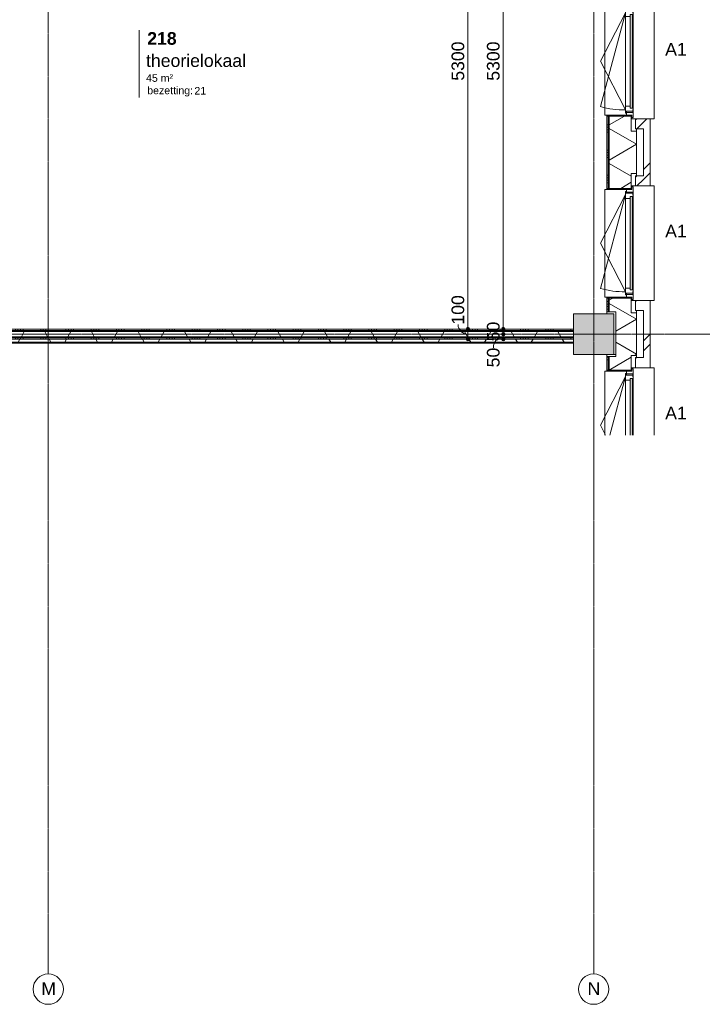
# Model space of a CAD drawing. Header units: millimetres. Extents: x 23523 to 72739, y 19604 to 59318.
# Tile 31 of 44: x 59145 to 65903, y 20368 to 30112. Entities that reach past the tile are written whole.
import ezdxf

# ---------------------------------------------------------------- set-up
doc = ezdxf.new("R2010")
doc.units = ezdxf.units.MM
doc.linetypes.add('Dash', pattern=[6.35, 3.175, -3.175])
doc.linetypes.add('stramien', pattern=[22.225, 12.7, -3.175, 3.175, -3.175])
doc.layers.add('00_Algemeen', color=7, linetype='Continuous', lineweight=9, true_color=0x00a600)
for name, color, linetype, lineweight in [('00_Algemeen-50', 7, 'Continuous', 9), ('05_Bouwplaatsvoorzieningen', 7, 'Continuous', 9), ('22_Metselwerk', 7, 'Continuous', 18), ('25_Metaalconstructiewerk', 7, 'Continuous', 9), ('30_Kozijnen-ramen-deuren', 7, 'Continuous', 9), ('42_Dekvloeren en vloersystemen', 7, 'Continuous', 9)]:
    doc.layers.add(name, color=color, linetype=linetype, lineweight=lineweight)
doc.styles.add('Arial', font='arial.ttf', dxfattribs={"height": 125})
doc.styles.add('Arial_3', font='arial.ttf', dxfattribs={"height": 1.5})
doc.styles.add('Arial_4', font='arial.ttf', dxfattribs={"height": 75})
doc.styles.add('Arial_B', font='arialbd.ttf', dxfattribs={"height": 125})
doc.dimstyles.new('00_AEE_maatvoering_2_5mm', dxfattribs={"dimscale": 304.8, "dimtxt": 127.532425, "dimasz": 0.459318, "dimexe": 0.246063, "dimexo": 0.0625, "dimgap": 0, "dimtad": 1, "dimdec": 0, "dimzin": 0, "dimdsep": 46, "dimtxsty": 'Arial', "dimblk1": 'DOTSMALL', "dimblk2": 'DOTSMALL', "dimsah": 1, "dimcen": 0.09, "dimdle": 0.246063, "dimazin": 0, "dimtfac": 1, "dimtdec": 4, "dimtix": 1, "dimtmove": 0, "dimatfit": 3, "dimfxl": 0.246063, "dimfxlon": 1, "dimtvp": 1, "dimtolj": 1, "dimtzin": 0, "dimarcsym": 2})
doc.dimstyles.new('00_AEE_maatvoering_2_5mm_1', dxfattribs={"dimscale": 304.8, "dimtxt": 127.532425, "dimasz": 0.459318, "dimexe": 0.246063, "dimexo": 0.0625, "dimgap": 0, "dimtad": 1, "dimdec": 0, "dimzin": 0, "dimdsep": 46, "dimtxsty": 'Arial', "dimblk1": 'DOTSMALL', "dimblk2": 'DOTSMALL', "dimsah": 1, "dimcen": 0.09, "dimdle": 0.246063, "dimazin": 0, "dimtfac": 1, "dimtdec": 4, "dimtix": 1, "dimtmove": 1, "dimatfit": 3, "dimfxl": 0.246063, "dimfxlon": 1, "dimtvp": 1, "dimtolj": 1, "dimtzin": 0, "dimarcsym": 2})
pattern_1 = [(270, (60427.54, 27050), (250, 9e-13), []), (270, (60402.54, 27050), (250, 9e-13), []), (270, (60377.54, 27050), (250, 9e-13), []), (270, (60352.54, 27050), (250, 9e-13), [])]
pattern_2 = [(60, (-5372.46, 0), (-346.4102, 200), []), (120, (-5372.46, 0), (-346.4102, -200), [])]
pattern_3 = [(45, (-5172.46, -2e-13), (-282.8427, 282.8427), []), (45, (-5072.46, -3e-13), (-282.8427, 282.8427), [])]

# ---------------------------------------------------------------- blocks, each defined once
blk = doc.blocks.new('Direct Shape - 2410-10368 v1 - IFC-model constructie _zonder onderbouw_ _MM21228_-1202395-02 tweede verdieping - B')
at = {"layer": '25_Metaalconstructiewerk'}
blk.add_hatch(color=256, dxfattribs=at).paths.add_polyline_path([(200, -200), (200, 200), (-200, 200), (-200, -200)])
for p, q in [((200, 200), (-200, 200)), ((-200, 200), (-200, -200)), ((200, -200), (200, 200)), ((-200, -200), (200, -200))]:
    blk.add_line(p, q, dxfattribs=at)
blk = doc.blocks.new('Direct Shape - NLRS_28_SC_TLB_kolom vierkant prefab_gen_AT_kolom vierkant_gen_lxb 400x400_800316-1202494-02 tweede verdieping - B')
blk.add_blockref('Direct Shape - 2410-10368 v1 - IFC-model constructie _zonder onderbouw_ _MM21228_-1202395-02 tweede verdieping - B', (0, 0))
blk = doc.blocks.new('2410-10368 v1 - IFC-model constructie _zonder onderbouw_ _MM21228__ifc-1-02 tweede verdieping - B')
at = {"layer": '25_Metaalconstructiewerk', "lineweight": 9}
blk.add_blockref('Direct Shape - NLRS_28_SC_TLB_kolom vierkant prefab_gen_AT_kolom vierkant_gen_lxb 400x400_800316-1202494-02 tweede verdieping - B', (70200, 27000), dxfattribs=at)
blk = doc.blocks.new('31_AEE_kozijnen_KA1_CS77 - AEE_CS 77_Raam merk A1-6832846-02 tweede verdieping - B')
at = {"layer": '30_Kozijnen-ramen-deuren', "true_color": 0xcccccc}
blk.add_hatch(color=254, dxfattribs=at).paths.add_polyline_path([(100.3, -231.3), (100.3, -207.3), (-462.5, -207.3), (-462.5, -231.3), (-419.4, -231.3)])
at = {"layer": '30_Kozijnen-ramen-deuren'}
for p, q in [((-481.5, -199.5), (-557.5, -199.5)), ((-557.5, -199.5), (-557.5, -212.3)), ((-557.5, -212.3), (-532.5, -212.3)), ((-532.5, -212.3), (-532.5, -267.5)), ((-532.5, -267.5), (-506.5, -267.5)), ((-494.5, -272.5), (-511.5, -272.5)), ((-511.5, -272.5), (-511.5, -276.5)), ((-511.5, -276.5), (-443.5, -276.5)), ((-506.5, -203.3), (-481.5, -203.3)), ((-506.5, -267.5), (-506.5, -203.3)), ((-494.5, -267.5), (-506.5, -267.5)), ((-494.5, -203.8), (-494.5, -272.5)), ((-476.5, -203.8), (-494.5, -203.8)), ((-481.5, -199.5), (-476.5, -199.5)), ((-481.5, -203.3), (-481.5, -199.5)), ((-476.5, -203.3), (-481.5, -203.3)), ((-481.5, -276.5), (0, -525.7)), ((-481.5, -276.5), (100.3, -432.4)), ((-443.5, -199.5), (-476.5, -199.5)), ((-476.5, -199.5), (-476.5, -203.8)), ((-462.5, -231.3), (-462.5, -207.3)), ((-462.5, -231.3), (-462.5, -207.3)), ((-462.5, -207.3), (100.3, -207.3)), ((100.3, -231.3), (-462.5, -231.3)), ((100.3, -199.5), (-443.5, -199.5)), ((-443.5, -207.3), (-443.5, -199.5)), ((-443.5, -276.5), (-443.5, -231.3)), ((100.3, -276.5), (-443.5, -276.5)), ((0, -525.7), (100.3, -473.8))]:
    blk.add_line(p, q, dxfattribs=at)
blk = doc.blocks.new('31_AEE_DAI_Dagkant_Interieur - Zonder Onderkant-6901562-02 tweede verdieping - B')
at = {"layer": '05_Bouwplaatsvoorzieningen'}
h = blk.add_hatch(dxfattribs=at)
h.set_pattern_fill('FP_82', color=256, style=0, pattern_type=2)
h.set_pattern_definition([(180, (26100, -70691.5), (3e-14, -250), []), (180, (26100, -70666.5), (3e-14, -250), []), (180, (26100, -70641.5), (3e-14, -250), []), (180, (26100, -70616.5), (3e-14, -250), [])])
h.paths.add_polyline_path([(-533, -267.5), (-542.5, -267.5), (-542.5, -461.5), (-533, -461.5), (-533, -338.9)])
for p, q in [((-533, -267.5), (-542.5, -267.5)), ((-533, -461.5), (-533, -267.5)), ((-542.5, -461.5), (-533, -461.5))]:
    blk.add_line(p, q, dxfattribs=at)
blk = doc.blocks.new('42_AEE_VE_vensterbank - Standaard-6843292-02 tweede verdieping - B')
at = {"layer": '05_Bouwplaatsvoorzieningen'}
for q in [(-532.5, -267.5), (100.3, -482.5)]:
    blk.add_line((-532.5, -482.5), q, dxfattribs=at)
blk = doc.blocks.new('31_AEE_kozijnen_KA1_CS77 - AEE_CS 77_Raam merk A1-V21-02 tweede verdieping - B')
at = {"layer": '30_Kozijnen-ramen-deuren', "true_color": 0xcccccc}
blk.add_hatch(color=254, dxfattribs=at).paths.add_polyline_path([(462.5, -207.3), (-462.5, -207.3), (-462.5, -231.3), (462.5, -231.3)])
at = {"layer": '30_Kozijnen-ramen-deuren'}
for p, q in [((-481.5, -199.5), (-557.5, -199.5)), ((-557.5, -199.5), (-557.5, -212.3)), ((-557.5, -212.3), (-532.5, -212.3)), ((-532.5, -212.3), (-532.5, -267.5)), ((-532.5, -267.5), (-506.5, -267.5)), ((-494.5, -272.5), (-511.5, -272.5)), ((-511.5, -272.5), (-511.5, -276.5)), ((-511.5, -276.5), (-443.5, -276.5)), ((-506.5, -203.3), (-481.5, -203.3)), ((-506.5, -267.5), (-506.5, -203.3)), ((-494.5, -267.5), (-506.5, -267.5)), ((-494.5, -203.8), (-494.5, -272.5)), ((-476.5, -203.8), (-494.5, -203.8)), ((-481.5, -199.5), (-476.5, -199.5)), ((-481.5, -203.3), (-481.5, -199.5)), ((-476.5, -203.3), (-481.5, -203.3)), ((-481.5, -276.5), (0, -525.7)), ((-481.5, -276.5), (448.7, -525.7)), ((-443.5, -199.5), (-476.5, -199.5)), ((-476.5, -199.5), (-476.5, -203.8)), ((-462.5, -231.3), (-462.5, -207.3)), ((-462.5, -231.3), (-462.5, -207.3)), ((-462.5, -207.3), (462.5, -207.3)), ((462.5, -231.3), (-462.5, -231.3)), ((443.5, -199.5), (-443.5, -199.5)), ((-443.5, -207.3), (-443.5, -199.5)), ((-443.5, -276.5), (-443.5, -231.3)), ((443.5, -276.5), (-443.5, -276.5)), ((0, -525.7), (481.5, -276.5)), ((443.5, -199.5), (443.5, -207.3)), ((476.5, -199.5), (443.5, -199.5)), ((443.5, -231.3), (443.5, -276.5)), ((443.5, -276.5), (511.5, -276.5)), ((462.5, -207.3), (462.5, -231.3)), ((462.5, -231.3), (462.5, -207.3)), ((476.5, -199.5), (481.5, -199.5)), ((476.5, -203.8), (476.5, -199.5)), ((481.5, -203.3), (476.5, -203.3)), ((494.5, -203.8), (476.5, -203.8)), ((481.5, -199.5), (481.5, -203.3)), ((557.5, -199.5), (481.5, -199.5)), ((481.5, -203.3), (506.5, -203.3)), ((494.5, -272.5), (494.5, -203.8)), ((506.5, -267.5), (494.5, -267.5)), ((511.5, -272.5), (494.5, -272.5)), ((506.5, -203.3), (506.5, -267.5)), ((506.5, -267.5), (532.5, -267.5)), ((511.5, -276.5), (511.5, -272.5)), ((532.5, -267.5), (532.5, -212.3)), ((532.5, -212.3), (557.5, -212.3)), ((557.5, -212.3), (557.5, -199.5))]:
    blk.add_line(p, q, dxfattribs=at)
blk.add_arc((-481.5, -276.5), 963, 345, 360, dxfattribs=at)
blk = doc.blocks.new('31_AEE_DAI_Dagkant_Interieur - Zonder Onderkant-V23-02 tweede verdieping - B')
at = {"layer": '05_Bouwplaatsvoorzieningen'}
h = blk.add_hatch(dxfattribs=at)
h.set_pattern_fill('FP_84', color=256, style=0, pattern_type=2)
h.set_pattern_definition([(180, (29700, -70691.5), (3e-14, -250), []), (180, (29700, -70666.5), (3e-14, -250), []), (180, (29700, -70641.5), (3e-14, -250), []), (180, (29700, -70616.5), (3e-14, -250), [])])
h.paths.add_polyline_path([(542.5, -267.5), (533, -267.5), (533, -461.5), (542.5, -461.5), (542.5, -338.9)])
h.paths.add_polyline_path([(-533, -267.5), (-542.5, -267.5), (-542.5, -461.5), (-533, -461.5), (-533, -437)])
for p, q in [((-533, -267.5), (-542.5, -267.5)), ((-533, -461.5), (-533, -267.5)), ((533, -267.5), (533, -461.5)), ((542.5, -267.5), (533, -267.5)), ((-542.5, -461.5), (-533, -461.5)), ((533, -461.5), (542.5, -461.5))]:
    blk.add_line(p, q, dxfattribs=at)
blk = doc.blocks.new('31_AEE_DAI_Dagkant_Interieur - Zonder Onderkant-V24-02 tweede verdieping - B')
at = {"layer": '05_Bouwplaatsvoorzieningen'}
h = blk.add_hatch(dxfattribs=at)
h.set_pattern_fill('FP_85', color=256, style=0, pattern_type=2)
h.set_pattern_definition([(180, (27900, -70691.5), (3e-14, -250), []), (180, (27900, -70666.5), (3e-14, -250), []), (180, (27900, -70641.5), (3e-14, -250), []), (180, (27900, -70616.5), (3e-14, -250), [])])
h.paths.add_polyline_path([(542.5, -267.5), (533, -267.5), (533, -461.5), (542.5, -461.5), (542.5, -338.9)])
h.paths.add_polyline_path([(-533, -267.5), (-542.5, -267.5), (-542.5, -461.5), (-533, -461.5), (-533, -338.9)])
for p, q in [((-533, -267.5), (-542.5, -267.5)), ((-533, -461.5), (-533, -267.5)), ((533, -267.5), (533, -461.5)), ((542.5, -267.5), (533, -267.5)), ((-542.5, -461.5), (-533, -461.5)), ((533, -461.5), (542.5, -461.5))]:
    blk.add_line(p, q, dxfattribs=at)
blk = doc.blocks.new('42_AEE_VE_vensterbank - Standaard-V25-02 tweede verdieping - B')
at = {"layer": '05_Bouwplaatsvoorzieningen'}
for p, q in [((-532.5, -482.5), (-532.5, -267.5)), ((532.5, -267.5), (532.5, -482.5)), ((-532.5, -482.5), (532.5, -482.5))]:
    blk.add_line(p, q, dxfattribs=at)
blk = doc.blocks.new('21_AEE_WA_lekdorpel - 21_AEE_WA_lekdorpel-V63-02 tweede verdieping - B')
at = {"layer": '05_Bouwplaatsvoorzieningen'}
for p, q in [((-567.5, -34), (-567.5, 8)), ((-567.5, 8), (100.3, 8)), ((-567.5, -213), (-567.5, -176)), ((-567.5, -215), (-567.5, -213)), ((-532.5, -213), (-567.5, -213)), ((-532.5, -215), (-567.5, -215))]:
    blk.add_line(p, q, dxfattribs=at)
blk = doc.blocks.new('21_AEE_WA_lekdorpel - 21_AEE_WA_lekdorpel-V64-02 tweede verdieping - B')
at = {"layer": '05_Bouwplaatsvoorzieningen'}
for p, q in [((-567.5, -34), (-567.5, 8)), ((-567.5, 8), (567.5, 8)), ((567.5, 8), (567.5, -34)), ((-567.5, -213), (-567.5, -176)), ((567.5, -176), (567.5, -213)), ((-567.5, -215), (-567.5, -213)), ((-532.5, -213), (-567.5, -213)), ((-532.5, -215), (-567.5, -215)), ((567.5, -213), (532.5, -213)), ((567.5, -215), (532.5, -215)), ((567.5, -213), (567.5, -215))]:
    blk.add_line(p, q, dxfattribs=at)
blk = doc.blocks.new('21_AEE_WA_lekdorpel - 21_AEE_WA_lekdorpel-V65-02 tweede verdieping - B')
at = {"layer": '05_Bouwplaatsvoorzieningen'}
for p, q in [((-567.5, -34), (-567.5, 8)), ((-567.5, 8), (567.5, 8)), ((567.5, 8), (567.5, -34)), ((-567.5, -213), (-567.5, -176)), ((567.5, -176), (567.5, -213)), ((-567.5, -215), (-567.5, -213)), ((-532.5, -213), (-567.5, -213)), ((-532.5, -215), (-567.5, -215)), ((567.5, -213), (532.5, -213)), ((567.5, -215), (532.5, -215)), ((567.5, -213), (567.5, -215))]:
    blk.add_line(p, q, dxfattribs=at)
blk = doc.blocks.new('Grid - 3 mm-485849-02 tweede verdieping - B')
at = {"layer": '00_Algemeen', "color": 7}
blk.add_circle((0, 0), 3, dxfattribs=at)
blk = doc.blocks.new('00_AEE_tag_ruimte_groot_2192_zonder PVE - Naam nummer oppervlak bezettingsgraad-5019603-02 tweede verdieping - B')
at = {"layer": '00_Algemeen', "color": 7}
for p, q in [((-8.06, 7.73), (-8.06, 3.23)), ((-8.06, 3.23), (-8.06, 0.65)), ((-8.06, 0.65), (-8.06, -2.44)), ((-8.06, -2.44), (-8.06, -5.54))]:
    blk.add_line(p, q, dxfattribs=at)
at = {"layer": '00_Algemeen', "color": 8, "true_color": 0x808080, "insert": (-6.49, -3.42), "char_height": 1.5, "width": 10.8228, "attachment_point": 1, "style": 'Arial_3'}
blk.add_mtext('bezetting:', dxfattribs=at)
blk = doc.blocks.new('DIMBLOCK37-02 tweede verdieping - B')
at = {"layer": '00_Algemeen-50', "transparency": 16777216}
h = blk.add_hatch(color=256, dxfattribs=at)
edge = h.paths.add_edge_path()
edge.add_arc((63582.6, 32350), 17.5, 0, 360)
h = blk.add_hatch(color=256, dxfattribs=at)
edge = h.paths.add_edge_path()
edge.add_arc((63582.6, 27050), 17.5, 0, 360)
for p, q in [((63582.6, 32350), (63507.6, 32350)), ((63582.6, 32350), (63582.6, 27050)), ((63582.6, 32350), (63657.6, 32350)), ((63582.6, 27050), (63507.6, 27050)), ((63582.6, 27050), (63657.6, 27050))]:
    blk.add_line(p, q, dxfattribs=at)
for centre in [(63582.6, 32350), (63582.6, 27050)]:
    blk.add_circle(centre, 17.5, dxfattribs=at)
at = {"layer": '00_Algemeen-50', "color": 0, "transparency": 16777216, "insert": (63420.3, 29507.7), "char_height": 125, "width": 461.471, "attachment_point": 1, "rotation": 90, "line_spacing_factor": 0.941778, "style": 'Arial'}
blk.add_mtext('5300', dxfattribs=at)
blk = doc.blocks.new('_DotSmall')
at = {"color": 0, "linetype": 'ByBlock', "const_width": 0.5}
blk.add_lwpolyline([(-0.0625, 0, 1), (0.0625, 0, 1)], format="xyb", close=True, dxfattribs=at)
blk = doc.blocks.new('DIMBLOCK38-02 tweede verdieping - B')
at = {"layer": '00_Algemeen-50', "transparency": 16777216}
h = blk.add_hatch(color=256, dxfattribs=at)
edge = h.paths.add_edge_path()
edge.add_arc((63582.6, 27050), 17.5, 0, 360)
h = blk.add_hatch(color=256, dxfattribs=at)
edge = h.paths.add_edge_path()
edge.add_arc((63582.6, 26950), 17.5, 0, 360)
for p, q in [((63582.6, 27050), (63507.6, 27050)), ((63582.6, 27050), (63582.6, 26950)), ((63582.6, 27050), (63657.6, 27050)), ((63582.6, 26950), (63507.6, 26950)), ((63582.6, 26950), (63657.6, 26950))]:
    blk.add_line(p, q, dxfattribs=at)
for centre in [(63582.6, 27050), (63582.6, 26950)]:
    blk.add_circle(centre, 17.5, dxfattribs=at)
blk.add_ellipse((63582.6, 27094.3), major_axis=(98.1, 0), ratio=0.961022, start_param=3.141593, end_param=4.712389, dxfattribs=at)
at = {"layer": '00_Algemeen-50', "color": 0, "transparency": 16777216, "insert": (63420.3, 27094.3), "char_height": 125, "width": 346.103, "attachment_point": 1, "rotation": 90, "line_spacing_factor": 0.941778, "style": 'Arial'}
blk.add_mtext('100', dxfattribs=at)
blk = doc.blocks.new('DIMBLOCK140-02 tweede verdieping - B')
at = {"layer": '00_Algemeen-50', "transparency": 16777216}
h = blk.add_hatch(color=256, dxfattribs=at)
edge = h.paths.add_edge_path()
edge.add_arc((63932.6, 27000), 17.5, 0, 360)
h = blk.add_hatch(color=256, dxfattribs=at)
edge = h.paths.add_edge_path()
edge.add_arc((63932.6, 26950), 17.5, 0, 360)
for p, q in [((63932.6, 27000), (63857.6, 27000)), ((63932.6, 26950), (63932.6, 27000)), ((63932.6, 27000), (64007.6, 27000)), ((63932.6, 26950), (63857.6, 26950)), ((63932.6, 26950), (64007.6, 26950))]:
    blk.add_line(p, q, dxfattribs=at)
for centre in [(63932.6, 27000), (63932.6, 26950)]:
    blk.add_circle(centre, 17.5, dxfattribs=at)
blk.add_ellipse((63932.6, 26863.8), major_axis=(0, 111.2), ratio=0.882022, start_param=0, end_param=1.570796, dxfattribs=at)
at = {"layer": '00_Algemeen-50', "color": 0, "transparency": 16777216, "insert": (63770.3, 26671.5), "char_height": 125, "width": 230.736, "attachment_point": 1, "rotation": 90, "line_spacing_factor": 0.941778, "style": 'Arial'}
blk.add_mtext('50', dxfattribs=at)
blk = doc.blocks.new('DIMBLOCK141-02 tweede verdieping - B')
at = {"layer": '00_Algemeen-50', "transparency": 16777216}
h = blk.add_hatch(color=256, dxfattribs=at)
edge = h.paths.add_edge_path()
edge.add_arc((63932.6, 27050), 17.5, 0, 360)
h = blk.add_hatch(color=256, dxfattribs=at)
edge = h.paths.add_edge_path()
edge.add_arc((63932.6, 27000), 17.5, 0, 360)
for p, q in [((63932.6, 27050), (63857.6, 27050)), ((63932.6, 27000), (63857.6, 27000)), ((63932.6, 27000), (63932.6, 27050)), ((63932.6, 27050), (64007.6, 27050)), ((63932.6, 27000), (64007.6, 27000))]:
    blk.add_line(p, q, dxfattribs=at)
for centre in [(63932.6, 27050), (63932.6, 27000)]:
    blk.add_circle(centre, 17.5, dxfattribs=at)
at = {"layer": '00_Algemeen-50', "color": 0, "transparency": 16777216, "insert": (63770.3, 26928.9), "char_height": 125, "width": 230.736, "attachment_point": 1, "rotation": 90, "line_spacing_factor": 0.941778, "style": 'Arial'}
blk.add_mtext('50', dxfattribs=at)
blk = doc.blocks.new('DIMBLOCK142-02 tweede verdieping - B')
at = {"layer": '00_Algemeen-50', "transparency": 16777216}
h = blk.add_hatch(color=256, dxfattribs=at)
edge = h.paths.add_edge_path()
edge.add_arc((63932.6, 32350), 17.5, 0, 360)
h = blk.add_hatch(color=256, dxfattribs=at)
edge = h.paths.add_edge_path()
edge.add_arc((63932.6, 27050), 17.5, 0, 360)
for p, q in [((63932.6, 32350), (63857.6, 32350)), ((63932.6, 27050), (63932.6, 32350)), ((63932.6, 32350), (64007.6, 32350)), ((63932.6, 27050), (63857.6, 27050)), ((63932.6, 27050), (64007.6, 27050))]:
    blk.add_line(p, q, dxfattribs=at)
for centre in [(63932.6, 32350), (63932.6, 27050)]:
    blk.add_circle(centre, 17.5, dxfattribs=at)
at = {"layer": '00_Algemeen-50', "color": 0, "transparency": 16777216, "insert": (63770.3, 29507.7), "char_height": 125, "width": 461.471, "attachment_point": 1, "rotation": 90, "line_spacing_factor": 0.941778, "style": 'Arial'}
blk.add_mtext('5300', dxfattribs=at)

msp = doc.modelspace()

# ---------------------------------------------------------------- hatches: boundary and pattern name
at = {"layer": '22_Metselwerk', "lineweight": 9}
h = msp.add_hatch(dxfattribs=at)
h.set_pattern_fill('FP_77', color=256, angle=45, style=0, pattern_type=2)
h.set_pattern_definition(pattern_3)
h.paths.add_polyline_path([(65385, 26667.5), (65385, 27332.5), (65319, 27332.5), (65319, 26667.5)])
h.paths.add_polyline_path([(65385, 28467.5), (65385, 29132.5), (65319, 29132.5), (65319, 28467.5)])
h.paths.add_polyline_path([(65385, 30267.5), (65385, 30932.5), (65319, 30932.5), (65319, 30267.5)])
h.paths.add_polyline_path([(65385, 32067.5), (65385, 32732.5), (65319, 32732.5), (65319, 32067.5)])
h.paths.add_polyline_path([(65385, 33867.5), (65385, 34532.5), (65319, 34532.5), (65319, 33867.5)])
h.paths.add_polyline_path([(65385, 35667.5), (65385, 36332.5), (65319, 36332.5), (65319, 35667.5)])
h.paths.add_polyline_path([(65385, 37467.5), (65385, 38132.5), (65319, 38132.5), (65319, 37467.5)])
h.paths.add_polyline_path([(65385, 39267.5), (65385, 39932.5), (65319, 39932.5), (65319, 39267.5)])
h.paths.add_polyline_path([(65385, 41067.5), (65385, 41732.5), (65319, 41732.5), (65319, 41067.5)])
h.paths.add_polyline_path([(65385, 42867.5), (65385, 43532.5), (65319, 43532.5), (65319, 42867.5)])
h.paths.add_polyline_path([(65385, 44667.5), (65385, 45332.5), (65319, 45332.5), (65319, 44667.5)])
h.paths.add_polyline_path([(65385, 46467.5), (65385, 47139), (65319, 47139), (65319, 46467.5)])
h.paths.add_polyline_path([(65385, 48274), (65385, 49157), (65319, 49157), (65319, 48274)])
h = msp.add_hatch(dxfattribs=at)
h.set_pattern_fill('FP_75', color=256, angle=60, style=0, pattern_type=2)
h.set_pattern_definition([(150, (65252.04, 27147.25), (-150, -259.8076), []), (210, (65252.04, 27147.25), (150, -259.8076), [])])
h.paths.add_polyline_path([(65200, 26642.5), (65200, 26790), (65252, 26790), (65252, 27210), (65200, 27210), (65200, 27357.5), (64982, 27357.5), (64982, 27220), (65047.5, 27220), (65047.5, 26780), (64982, 26780), (64982, 26642.5), (65080.2, 26642.5)])
h.paths.add_polyline_path([(65200, 28442.5), (65200, 28590), (65252, 28590), (65252, 29010), (65200, 29010), (65200, 29157.5), (64982, 29157.5), (64982, 28442.5), (65080.2, 28442.5)])
h.paths.add_polyline_path([(65200, 30242.5), (65200, 30390), (65252, 30390), (65252, 30810), (65200, 30810), (65200, 30957.5), (64982, 30957.5), (64982, 30242.5)])
h.paths.add_polyline_path([(65200, 32042.5), (65200, 32190), (65252, 32190), (65252, 32610), (65200, 32610), (65200, 32757.5), (64982, 32757.5), (64982, 32620), (65047.5, 32620), (65047.5, 32180), (64982, 32180), (64982, 32042.5), (65080.2, 32042.5)])
h.paths.add_polyline_path([(65200, 33842.5), (65200, 33990), (65252, 33990), (65252, 34410), (65200, 34410), (65200, 34557.5), (64982, 34557.5), (64982, 33842.5)])
h.paths.add_polyline_path([(65200, 35642.5), (65200, 35790), (65252, 35790), (65252, 36210), (65200, 36210), (65200, 36357.5), (64982, 36357.5), (64982, 35642.5), (65080.2, 35642.5)])
h.paths.add_polyline_path([(65200, 37442.5), (65200, 37590), (65252, 37590), (65252, 38010), (65200, 38010), (65200, 38157.5), (64982, 38157.5), (64982, 38020), (65047.5, 38020), (65047.5, 37580), (64982, 37580), (64982, 37442.5), (65080.2, 37442.5)])
h.paths.add_polyline_path([(65200, 39242.5), (65200, 39390), (65252, 39390), (65252, 39810), (65200, 39810), (65200, 39957.5), (64982, 39957.5), (64982, 39242.5)])
h.paths.add_polyline_path([(65200, 41042.5), (65200, 41190), (65252, 41190), (65252, 41610), (65200, 41610), (65200, 41757.5), (64982, 41757.5), (64982, 41042.5), (65080.2, 41042.5)])
h.paths.add_polyline_path([(65200, 42842.5), (65200, 42990), (65252, 42990), (65252, 43410), (65200, 43410), (65200, 43557.5), (64982, 43557.5), (64982, 43420), (65047.5, 43420), (65047.5, 42980), (64982, 42980), (64982, 42842.5), (65080.2, 42842.5)])
h.paths.add_polyline_path([(65200, 44642.5), (65200, 44790), (65252, 44790), (65252, 45210), (65200, 45210), (65200, 45357.5), (64982, 45357.5), (64982, 44642.5), (65080.2, 44642.5)])
h.paths.add_polyline_path([(65200, 46442.5), (65200, 46590), (65252, 46590), (65252, 47016.5), (65200, 47016.5), (65200, 47164), (64982, 47164), (64982, 46442.5), (65080.2, 46442.5)])
h.paths.add_polyline_path([(65200, 48249), (65200, 48396.5), (65252, 48396.5), (65252, 49024.5), (64982, 49024.5), (64982, 48820), (65047.5, 48820), (65047.5, 48380), (64982, 48380), (64982, 48249), (65080.2, 48249)])
h = msp.add_hatch(dxfattribs=at)
h.set_pattern_fill('FP_74', color=256, angle=90, style=0, pattern_type=2)
h.set_pattern_definition([(180, (65252.04, 27247.25), (1e-12, -250), []), (180, (65252.04, 27272.25), (1e-12, -250), []), (180, (65252.04, 27297.25), (1e-12, -250), []), (180, (65252.04, 27322.25), (1e-12, -250), [])])
h.paths.add_polyline_path([(64970, 26642.5), (64970, 26780), (64957.5, 26780), (64957.5, 26642.5)])
h.paths.add_polyline_path([(64957.5, 27220), (64970, 27220), (64970, 27357.5), (64957.5, 27357.5)])
h.paths.add_polyline_path([(64970, 28442.5), (64970, 29157.5), (64957.5, 29157.5), (64957.5, 28442.5)])
h.paths.add_polyline_path([(64970, 30242.5), (64970, 30957.5), (64957.5, 30957.5), (64957.5, 30242.5)])
h.paths.add_polyline_path([(64970, 32042.5), (64970, 32180), (64957.5, 32180), (64957.5, 32042.5)])
h.paths.add_polyline_path([(64957.5, 32620), (64970, 32620), (64970, 32757.5), (64957.5, 32757.5)])
h.paths.add_polyline_path([(64970, 33842.5), (64970, 34557.5), (64957.5, 34557.5), (64957.5, 33842.5)])
h.paths.add_polyline_path([(64970, 35642.5), (64970, 36357.5), (64957.5, 36357.5), (64957.5, 35642.5)])
h.paths.add_polyline_path([(64970, 37442.5), (64970, 37580), (64957.5, 37580), (64957.5, 37442.5)])
h.paths.add_polyline_path([(64970, 38020), (64970, 38157.5), (64957.5, 38157.5), (64957.5, 38020)])
h.paths.add_polyline_path([(64970, 39242.5), (64970, 39957.5), (64957.5, 39957.5), (64957.5, 39242.5)])
h.paths.add_polyline_path([(64970, 41042.5), (64970, 41757.5), (64957.5, 41757.5), (64957.5, 41042.5)])
h.paths.add_polyline_path([(64970, 42842.5), (64970, 42980), (64957.5, 42980), (64957.5, 42842.5)])
h.paths.add_polyline_path([(64957.5, 43420), (64970, 43420), (64970, 43557.5), (64957.5, 43557.5)])
h.paths.add_polyline_path([(64970, 44642.5), (64970, 45357.5), (64957.5, 45357.5), (64957.5, 44642.5)])
h.paths.add_polyline_path([(64970, 46442.5), (64970, 47164), (64957.5, 47164), (64957.5, 46442.5)])
h.paths.add_polyline_path([(64970, 48249), (64970, 48380), (64957.5, 48380), (64957.5, 48249)])
h = msp.add_hatch(dxfattribs=at)
h.set_pattern_fill('FP_76', color=256, style=0, pattern_type=2)
h.set_pattern_definition([(90, (65252.044, 27147.25), (-25, -1e-13), [])])
h.paths.add_polyline_path([(64982, 26642.5), (64982, 26780), (64970, 26780), (64970, 26642.5)])
h.paths.add_polyline_path([(64982, 27220), (64982, 27357.5), (64970, 27357.5), (64970, 27220)])
h.paths.add_polyline_path([(64982, 28442.5), (64982, 29157.5), (64970, 29157.5), (64970, 28442.5)])
h.paths.add_polyline_path([(64982, 30242.5), (64982, 30957.5), (64970, 30957.5), (64970, 30242.5)])
h.paths.add_polyline_path([(64982, 32042.5), (64982, 32180), (64970, 32180), (64970, 32042.5)])
h.paths.add_polyline_path([(64970, 32620), (64982, 32620), (64982, 32757.5), (64970, 32757.5)])
h.paths.add_polyline_path([(64982, 33842.5), (64982, 34557.5), (64970, 34557.5), (64970, 33842.5)])
h.paths.add_polyline_path([(64982, 35642.5), (64982, 36357.5), (64970, 36357.5), (64970, 35642.5)])
h.paths.add_polyline_path([(64982, 37442.5), (64982, 37580), (64970, 37580), (64970, 37442.5)])
h.paths.add_polyline_path([(64982, 38020), (64982, 38157.5), (64970, 38157.5), (64970, 38020)])
h.paths.add_polyline_path([(64982, 39242.5), (64982, 39957.5), (64970, 39957.5), (64970, 39242.5)])
h.paths.add_polyline_path([(64982, 41042.5), (64982, 41757.5), (64970, 41757.5), (64970, 41042.5)])
h.paths.add_polyline_path([(64982, 42842.5), (64982, 42980), (64970, 42980), (64970, 42842.5)])
h.paths.add_polyline_path([(64970, 43420), (64982, 43420), (64982, 43557.5), (64970, 43557.5)])
h.paths.add_polyline_path([(64982, 44642.5), (64982, 45357.5), (64970, 45357.5), (64970, 44642.5)])
h.paths.add_polyline_path([(64982, 46442.5), (64982, 47164), (64970, 47164), (64970, 46442.5)])
h.paths.add_polyline_path([(64982, 48249), (64982, 48380), (64970, 48380), (64970, 48249)])
h = msp.add_hatch(dxfattribs=at)
h.set_pattern_fill('FP_81', color=256, angle=45, style=0, pattern_type=2)
h.set_pattern_definition(pattern_3)
h.paths.add_polyline_path([(65319, 29032.5), (65319, 29132.5), (65243, 29132.5), (65243, 29032.5)])
h = msp.add_hatch(dxfattribs=at)
h.set_pattern_fill('FP_175', color=256, angle=45, style=0, pattern_type=2)
h.set_pattern_definition(pattern_3)
h.paths.add_polyline_path([(65319, 28467.5), (65319, 28567.5), (65243, 28567.5), (65243, 28467.5)])
h = msp.add_hatch(dxfattribs=at)
h.set_pattern_fill('FP_81', color=256, angle=45, style=0, pattern_type=2)
h.set_pattern_definition(pattern_3)
h.paths.add_polyline_path([(65319, 27232.5), (65319, 27332.5), (65243, 27332.5), (65243, 27232.5)])
h = msp.add_hatch(dxfattribs=at)
h.set_pattern_fill('FP_11', color=256, angle=60, style=0, pattern_type=2)
h.set_pattern_definition(pattern_2)
h.paths.add_polyline_path([(64627.5, 26975), (64627.5, 27025), (56402.5, 27025), (56402.5, 26975), (64418.2, 26975)])
h = msp.add_hatch(dxfattribs=at)
h.set_pattern_fill('FP_16', color=256, angle=-270, style=0, pattern_type=2)
h.set_pattern_definition(pattern_1)
h.paths.add_polyline_path([(64627.5, 27037.5), (64627.5, 27050), (56427.5, 27050), (56427.5, 27037.5), (64418.2, 27037.5)])
h = msp.add_hatch(dxfattribs=at)
h.set_pattern_fill('FP_16', color=256, angle=-270, style=0, pattern_type=2)
h.set_pattern_definition(pattern_1)
h.paths.add_polyline_path([(64627.5, 27025), (64627.5, 27037.5), (56427.5, 27037.5), (56427.5, 27025), (64418.2, 27025)])
h = msp.add_hatch(dxfattribs=at)
h.set_pattern_fill('FP_11', color=256, angle=60, style=0, pattern_type=2)
h.set_pattern_definition(pattern_2)
h.paths.add_polyline_path([(64418.2, 26920), (64627.5, 26920), (64627.5, 26950), (56402.5, 26950), (56402.5, 26920), (63094.4, 26920)])
h = msp.add_hatch(dxfattribs=at)
h.set_pattern_fill('FP_16', color=256, angle=-270, style=0, pattern_type=2)
h.set_pattern_definition(pattern_1)
h.paths.add_polyline_path([(64627.5, 26962.5), (64627.5, 26975), (56415, 26975), (56415, 26962.5), (64418.2, 26962.5)])
h = msp.add_hatch(dxfattribs=at)
h.set_pattern_fill('FP_16', color=256, angle=-270, style=0, pattern_type=2)
h.set_pattern_definition(pattern_1)
h.paths.add_polyline_path([(64627.5, 26950), (64627.5, 26962.5), (56427.5, 26962.5), (56427.5, 26950), (64418.2, 26950)])
h = msp.add_hatch(dxfattribs=at)
h.set_pattern_fill('FP_126', color=256, angle=-270, style=0, pattern_type=2)
h.set_pattern_definition([(270, (60427.54, 26950), (250, 9e-13), []), (270, (60402.54, 26950), (250, 9e-13), []), (270, (60377.54, 26950), (250, 9e-13), []), (270, (60352.54, 26950), (250, 9e-13), [])])
h.paths.add_polyline_path([(64627.5, 26910), (64627.5, 26920), (56427.5, 26920), (56427.5, 26910), (64418.2, 26910)])
h = msp.add_hatch(dxfattribs=at)
h.set_pattern_fill('FP_175', color=256, angle=45, style=0, pattern_type=2)
h.set_pattern_definition(pattern_3)
h.paths.add_polyline_path([(65319, 26667.5), (65319, 26767.5), (65243, 26767.5), (65243, 26667.5)])

# ---------------------------------------------------------------- linework, layer by layer
at = {"layer": '00_Algemeen', "color": 150, "linetype": 'stramien', "true_color": 0x0080ff}
for p, q in [((59427.5, 20667.9), (59427.5, 59018.3)), ((64827.5, 20667.9), (64827.5, 59018.3)), ((72439, 27000), (23823.4, 27000))]:
    msp.add_line(p, q, dxfattribs=at)
at = {"layer": '00_Algemeen', "color": 7, "linetype": 'Dash'}
msp.add_line((65027.5, 26800), (65047.5, 26800), dxfattribs=at)
at = {"layer": '22_Metselwerk', "lineweight": 9}
for p, q in [((64957.5, 29157.5), (64957.5, 28442.5)), ((64982, 29157.5), (64957.5, 29157.5)), ((64970, 28442.5), (64970, 29157.5)), ((65200, 29167.5), (65200, 29157.5)), ((65319, 29132.5), (65243, 29132.5)), ((65243, 29132.5), (65243, 29032.5)), ((65385, 29132.5), (65319, 29132.5)), ((65385, 28467.5), (65385, 29132.5)), ((65243, 29032.5), (65319, 29032.5)), ((65252, 29032.5), (65252, 29010)), ((65319, 29032.5), (65319, 28567.5)), ((65319, 28567.5), (65243, 28567.5)), ((65243, 28567.5), (65243, 28467.5)), ((65252, 28590), (65252, 28567.5)), ((65243, 28467.5), (65385, 28467.5)), ((64957.5, 28442.5), (64982, 28442.5)), ((65200, 28442.5), (65200, 28432.5)), ((64957.5, 27357.5), (64957.5, 27220)), ((64982, 27357.5), (64957.5, 27357.5)), ((64970, 27220), (64970, 27357.5)), ((65200, 27367.5), (65200, 27357.5)), ((65319, 27332.5), (65243, 27332.5)), ((65243, 27332.5), (65243, 27232.5)), ((65385, 27332.5), (65319, 27332.5)), ((65385, 26667.5), (65385, 27332.5)), ((64957.5, 27220), (64982, 27220)), ((65243, 27232.5), (65319, 27232.5)), ((65252, 27232.5), (65252, 27210)), ((65319, 27232.5), (65319, 26767.5)), ((64627.5, 27050), (56427.5, 27050)), ((64627.5, 27037.5), (56427.5, 27037.5)), ((64627.5, 27025), (64627.5, 27050)), ((64627.5, 26950), (56402.5, 26950)), ((64627.5, 26920), (56402.5, 26920)), ((64627.5, 26962.5), (56415, 26962.5)), ((56427.5, 26910), (64627.5, 26910)), ((64627.5, 26910), (64627.5, 26975)), ((64982, 26780), (64957.5, 26780)), ((64957.5, 26780), (64957.5, 26642.5)), ((64970, 26642.5), (64970, 26780)), ((65319, 26767.5), (65243, 26767.5)), ((65243, 26767.5), (65243, 26667.5)), ((65252, 26790), (65252, 26767.5)), ((64957.5, 26642.5), (64982, 26642.5)), ((65200, 26642.5), (65200, 26632.5)), ((65243, 26667.5), (65385, 26667.5))]:
    msp.add_line(p, q, dxfattribs=at)
at = {"layer": '22_Metselwerk'}
for p, q in [((65200, 29157.5), (64982, 29157.5)), ((64982, 28442.5), (64982, 29157.5)), ((65200, 29010), (65200, 29157.5)), ((65252, 29010), (65200, 29010)), ((65252, 28590), (65252, 29010)), ((65200, 28442.5), (65200, 28590)), ((65200, 28590), (65252, 28590)), ((64982, 28442.5), (65200, 28442.5)), ((65200, 27357.5), (64982, 27357.5)), ((64982, 27220), (64982, 27357.5)), ((65200, 27210), (65200, 27357.5)), ((64982, 27220), (65047.5, 27220)), ((65047.5, 27220), (65047.5, 26780)), ((65252, 27210), (65200, 27210)), ((65252, 26790), (65252, 27210)), ((64627.5, 27025), (56402.5, 27025)), ((64627.5, 26975), (64627.5, 27025)), ((64627.5, 26975), (56402.5, 26975)), ((65047.5, 26780), (64982, 26780)), ((64982, 26642.5), (64982, 26780)), ((65200, 26642.5), (65200, 26790)), ((65200, 26790), (65252, 26790)), ((64982, 26642.5), (65200, 26642.5))]:
    msp.add_line(p, q, dxfattribs=at)
at = {"layer": '42_Dekvloeren en vloersystemen'}
for p, q in [((64957.5, 27200), (64957.5, 27220)), ((64957.5, 26780), (64957.5, 26800))]:
    msp.add_line(p, q, dxfattribs=at)

# ---------------------------------------------------------------- block references
at = {"lineweight": 5}
msp.add_blockref('2410-10368 v1 - IFC-model constructie _zonder onderbouw_ _MM21228__ifc-1-02 tweede verdieping - B', (-5372.5, 0), dxfattribs=at)
at = {"layer": '00_Algemeen', "color": 8, "true_color": 0x808080, "xscale": 49.99999999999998, "yscale": 49.99999999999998, "zscale": 49.99999999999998}
msp.add_blockref('00_AEE_tag_ruimte_groot_2192_zonder PVE - Naam nummer oppervlak bezettingsgraad-5019603-02 tweede verdieping - B', (60731.7, 29620.5), dxfattribs=at)
at = {"layer": '00_Algemeen', "color": 7, "xscale": 49.99999999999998, "yscale": 49.99999999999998, "zscale": 49.99999999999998}
for p in [(59427.5, 20517.9), (64827.5, 20517.9)]:
    msp.add_blockref('Grid - 3 mm-485849-02 tweede verdieping - B', p, dxfattribs=at)
at = {"layer": '05_Bouwplaatsvoorzieningen'}
for name, p, rotation in [('42_AEE_VE_vensterbank - Standaard-V25-02 tweede verdieping - B', (65419, 29700), 269.999999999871), ('31_AEE_DAI_Dagkant_Interieur - Zonder Onderkant-V23-02 tweede verdieping - B', (65419, 29700), 269.9999999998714), ('21_AEE_WA_lekdorpel - 21_AEE_WA_lekdorpel-V65-02 tweede verdieping - B', (65419, 29700), 269.9999999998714), ('21_AEE_WA_lekdorpel - 21_AEE_WA_lekdorpel-V64-02 tweede verdieping - B', (65419, 27900), 269.9999999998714), ('42_AEE_VE_vensterbank - Standaard-V25-02 tweede verdieping - B', (65419, 27900), 269.999999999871), ('31_AEE_DAI_Dagkant_Interieur - Zonder Onderkant-V24-02 tweede verdieping - B', (65419, 27900), 269.9999999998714), ('42_AEE_VE_vensterbank - Standaard-6843292-02 tweede verdieping - B', (65419, 26100), 269.999999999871), ('31_AEE_DAI_Dagkant_Interieur - Zonder Onderkant-6901562-02 tweede verdieping - B', (65419, 26100), 269.9999999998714), ('21_AEE_WA_lekdorpel - 21_AEE_WA_lekdorpel-V63-02 tweede verdieping - B', (65419, 26100), 269.9999999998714)]:
    msp.add_blockref(name, p, dxfattribs=dict(at, rotation=rotation))
at = {"layer": '30_Kozijnen-ramen-deuren', "rotation": 269.9999999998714}
for name, p in [('31_AEE_kozijnen_KA1_CS77 - AEE_CS 77_Raam merk A1-V21-02 tweede verdieping - B', (65419, 29700)), ('31_AEE_kozijnen_KA1_CS77 - AEE_CS 77_Raam merk A1-V21-02 tweede verdieping - B', (65419, 27900)), ('31_AEE_kozijnen_KA1_CS77 - AEE_CS 77_Raam merk A1-6832846-02 tweede verdieping - B', (65419, 26100))]:
    msp.add_blockref(name, p, dxfattribs=at)

# ---------------------------------------------------------------- texts
at = {"layer": '00_Algemeen', "color": 7, "char_height": 125, "attachment_point": 1}
for s, insert, width, style in [('218', (60407.4, 29988.9), 348.734, 'Arial_B'), ('theorielokaal', (60395.4, 29769.5), 1182.489, 'Arial'), ('M', (59358.6, 20586), 172.363, 'Arial'), ('N', (64766.9, 20586), 152.321, 'Arial')]:
    msp.add_mtext(s, dxfattribs=dict(at, insert=insert, width=width, style=style))
at = {"layer": '00_Algemeen', "color": 8, "true_color": 0x808080, "char_height": 75, "attachment_point": 1, "style": 'Arial_4'}
for s, insert, width in [('45 m²', (60395.4, 29572.1), 332.7), ('21', (60874, 29445.8), 144.304)]:
    msp.add_mtext(s, dxfattribs=dict(at, insert=insert, width=width))
at = {"layer": '30_Kozijnen-ramen-deuren', "char_height": 125, "width": 256.54, "attachment_point": 1, "style": 'Arial'}
for insert in [(65535, 29882.1), (65535, 28082.1), (65535, 26282.1)]:
    msp.add_mtext('A1', dxfattribs=dict(at, insert=insert))

# ---------------------------------------------------------------- dimensions: what is measured, and where the dimension line sits
at = {"layer": '00_Algemeen', "color": 7}
for base, p1, p2, override, picture, middle in [((63582.6, 27050), (63657.6, 32350), (63657.6, 27050), {"dimpost": '<>', "dimfxl": 5300}, 'DIMBLOCK37-02 tweede verdieping - B', (63518.7, 29700)), ((63932.6, 32350), (63857.6, 27050), (63857.6, 32350), {"dimpost": '<>', "dimfxl": 5300}, 'DIMBLOCK142-02 tweede verdieping - B', (63868.7, 29700)), ((63932.6, 27050), (63857.6, 27000), (63857.6, 27050), {"dimpost": '<>', "dimfxl": 49.999999}, 'DIMBLOCK141-02 tweede verdieping - B', (63868.8, 27025))]:
    dim = msp.add_linear_dim(base=base, p1=p1, p2=p2, angle=90, dimstyle='00_AEE_maatvoering_2_5mm', override=override, dxfattribs=at)
    dim.commit()
    dim.dimension.update_dxf_attribs({"geometry": picture, "text_midpoint": middle})
for base, p1, p2, override, picture, middle in [((63582.6, 26950), (63657.6, 27050), (63657.6, 26950), {"dimpost": '<>', "dimfxl": 100}, 'DIMBLOCK38-02 tweede verdieping - B', (63503.7, 27267.3)), ((63932.6, 27000), (63857.6, 26950), (63857.6, 27000), {"dimpost": '<>', "dimfxl": 50.000001}, 'DIMBLOCK140-02 tweede verdieping - B', (63853.7, 26786.9))]:
    dim = msp.add_linear_dim(base=base, p1=p1, p2=p2, angle=90, dimstyle='00_AEE_maatvoering_2_5mm_1', override=override, dxfattribs=at)
    dim.commit()
    dim.dimension.update_dxf_attribs({"geometry": picture, "text_midpoint": middle, "dimtype": 160, "text_rotation": 90})

doc.saveas('drawing.dxf')
